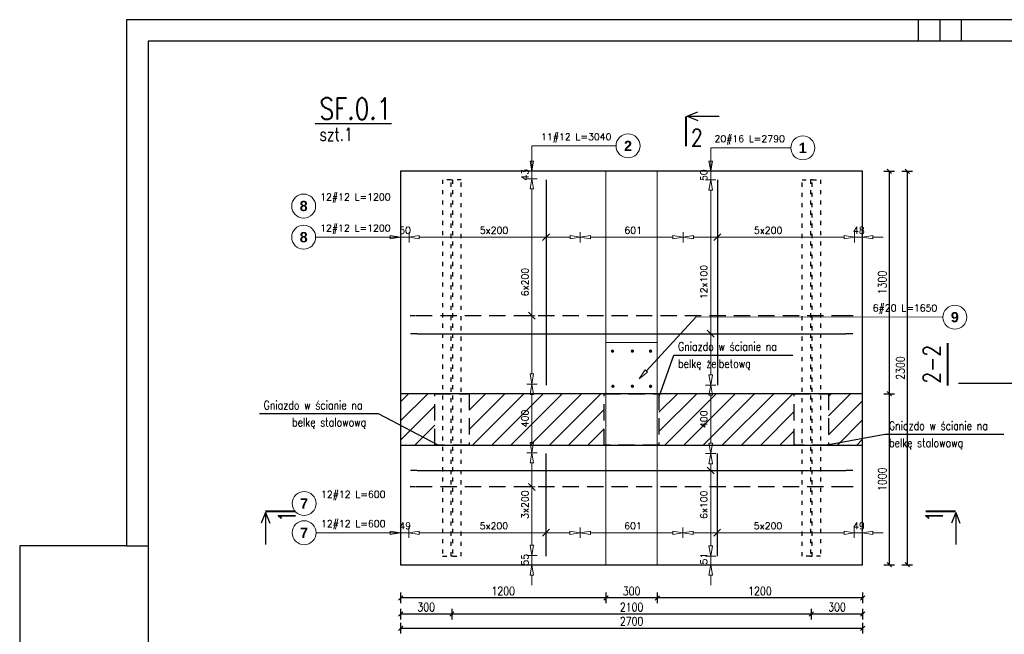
# Model space of a CAD drawing. Header units: millimetres. Extents: x -62590 to 46238, y 147773 to 522018.
# Tile 3 of 93: x 1238 to 6991, y 226550 to 230143. Entities that reach past the tile are written whole.
import ezdxf
from ezdxf.enums import TextEntityAlignment as Align

# ---------------------------------------------------------------- set-up
doc = ezdxf.new("R2010")
doc.units = ezdxf.units.MM
doc.linetypes.add('ACAD_ISO03W100', pattern=[30, 12, -18])
doc.linetypes.add('HIDDEN', pattern=[9.525, 6.35, -3.175])
for name, color, linetype in [('!PB_Ramka', 7, 'Continuous'), ('AutoCAD_Structural_Detailing_deskowanie', 2, 'Continuous'), ('AutoCAD_Structural_Detailing_kształt pręta', 7, 'Continuous'), ('AutoCAD_Structural_Detailing_opis rozkładu', 7, 'Continuous'), ('AutoCAD_Structural_Detailing_pręty punktowe', 7, 'Continuous'), ('AutoCAD_Structural_Detailing_rozkład pręta', 7, 'Continuous'), ('e-cad_cienkie', 1, 'Continuous'), ('e-cad_opisy', 7, 'Continuous'), ('e-cad_wymiary', 1, 'Continuous'), ('e-cad_wypelnienia', 254, 'Continuous')]:
    doc.layers.add(name, color=color, linetype=linetype)
doc.layers.add('KONSTRUKCJA', color=3, linetype='Continuous', lineweight=0)
doc.styles.add('e-cad_1', font='simplex.shx', dxfattribs={"width": 0.8})
doc.styles.add('style1', font='simplex.shx')
doc.styles.add('style3', font='arialbd.ttf')
doc.dimstyles.new('e-cad_1_25_[mm]', dxfattribs={"dimscale": 25, "dimtxt": 2, "dimasz": 1, "dimexe": 1.25, "dimexo": 0.625, "dimtad": 1, "dimdec": 0, "dimrnd": 1, "dimzin": 1, "dimtxsty": 'e-cad_1', "dimblk": 'OBLIQUE', "dimcen": 2.5, "dimclrd": 8, "dimclre": 8, "dimclrt": 1, "dimadec": 0, "dimazin": 0, "dimtfac": 1, "dimtix": 1, "dimtmove": 1, "dimatfit": 3, "dimfxl": 1.25, "dimfxlon": 1, "dimtfill": 1, "dimarcsym": 0})

# ---------------------------------------------------------------- blocks, each defined once
blk = doc.blocks.new('_Oblique')
at = {"color": 0, "linetype": 'ByBlock', "lineweight": -2}
blk.add_line((-0.5, -0.5), (0.5, 0.5), dxfattribs=at)
blk = doc.blocks.new('e-cad_ZelbetPozycja')
at = {"layer": 'e-cad_opisy', "ltscale": 0.04, "style": 'e-cad_1', "width": 0.8}
for tag, p, height in [('OPIS_1', (0, 1), 5), ('OPIS_2', (0, -4), 3), ('OPIS_4', (16, -4), 3), ('OPIS_3', (0, -6.5), 1.5)]:
    blk.add_attdef(tag, p, '', height=height, dxfattribs=at)
at = {"layer": 'e-cad_opisy', "ltscale": 0.04, "style": 'e-cad_1', "width": 0.8, "flags": 1}
for tag, p in [('POZYCJA', (0, -15)), ('ILOSC', (0, -20)), ('DODATEK', (0, -25))]:
    blk.add_attdef(tag, p, '', height=3, dxfattribs=at)
blk = doc.blocks.new('*D545')
at = {"layer": 'Defpoints', "color": 0, "ltscale": 40}
for p in [(6163.1, 229256.3), (6163.1, 226956.3), (6423.8, 226956.3)]:
    blk.add_point(p, dxfattribs=at)
at = {"layer": 'e-cad_wymiary', "color": 8, "linetype": 'ByBlock', "lineweight": -2, "ltscale": 10}
for p, q in [((6392.6, 229256.3), (6455.1, 229256.3)), ((6423.8, 229256.3), (6423.8, 226956.3)), ((6392.6, 226956.3), (6455.1, 226956.3))]:
    blk.add_line(p, q, dxfattribs=at)
at = {"layer": 'e-cad_wymiary', "color": 8, "lineweight": -2, "ltscale": 40, "xscale": 25, "yscale": 25, "zscale": 25}
for p, rotation in [((6423.8, 229256.3), 90), ((6423.8, 226956.3), 270)]:
    blk.add_blockref('_Oblique', p, dxfattribs=dict(at, rotation=rotation))
at = {"layer": 'e-cad_wymiary', "color": 1, "ltscale": 40, "insert": (6383.2, 228106.3), "char_height": 50, "attachment_point": 5, "rotation": 90, "style": 'e-cad_1', "bg_fill": 3, "box_fill_scale": 1.1, "bg_fill_color": 257, "bg_fill_transparency": 0}
blk.add_mtext('2300', dxfattribs=at)
blk = doc.blocks.new('*D546')
at = {"layer": 'Defpoints', "color": 0, "ltscale": 40}
for p in [(3463.1, 226956.3), (6163.1, 226956.3), (6163.1, 226585.2)]:
    blk.add_point(p, dxfattribs=at)
at = {"layer": 'e-cad_wymiary', "color": 8, "linetype": 'ByBlock', "lineweight": -2, "ltscale": 10}
for p, q in [((3463.1, 226616.5), (3463.1, 226554)), ((6163.1, 226616.5), (6163.1, 226554)), ((3463.1, 226585.2), (6163.1, 226585.2))]:
    blk.add_line(p, q, dxfattribs=at)
at = {"layer": 'e-cad_wymiary', "color": 8, "lineweight": -2, "ltscale": 40, "xscale": 25, "yscale": 25, "zscale": 25, "rotation": 180}
blk.add_blockref('_Oblique', (3463.1, 226585.2), dxfattribs=at)
at = {"layer": 'e-cad_wymiary', "color": 8, "lineweight": -2, "ltscale": 40, "xscale": 25, "yscale": 25, "zscale": 25}
blk.add_blockref('_Oblique', (6163.1, 226585.2), dxfattribs=at)
at = {"layer": 'e-cad_wymiary', "color": 1, "ltscale": 40, "insert": (4813.1, 226625.9), "char_height": 50, "attachment_point": 5, "style": 'e-cad_1', "bg_fill": 3, "box_fill_scale": 1.1, "bg_fill_color": 257, "bg_fill_transparency": 0}
blk.add_mtext('2700', dxfattribs=at)
blk = doc.blocks.new('*D547')
at = {"layer": 'Defpoints', "color": 0, "ltscale": 40}
for p in [(5863.2, 227006.3), (6163.1, 226956.3), (5863.2, 226668.5)]:
    blk.add_point(p, dxfattribs=at)
at = {"layer": 'e-cad_wymiary', "color": 8, "linetype": 'ByBlock', "lineweight": -2, "ltscale": 10}
for p, q in [((5863.2, 226699.7), (5863.2, 226637.2)), ((6163.1, 226668.5), (5863.2, 226668.5)), ((6163.1, 226699.7), (6163.1, 226637.2))]:
    blk.add_line(p, q, dxfattribs=at)
at = {"layer": 'e-cad_wymiary', "color": 8, "lineweight": -2, "ltscale": 40, "xscale": 25, "yscale": 25, "zscale": 25, "rotation": 180}
blk.add_blockref('_Oblique', (5863.2, 226668.5), dxfattribs=at)
at = {"layer": 'e-cad_wymiary', "color": 8, "lineweight": -2, "ltscale": 40, "xscale": 25, "yscale": 25, "zscale": 25}
blk.add_blockref('_Oblique', (6163.1, 226668.5), dxfattribs=at)
at = {"layer": 'e-cad_wymiary', "color": 1, "ltscale": 40, "insert": (6013.2, 226709.1), "char_height": 50, "attachment_point": 5, "style": 'e-cad_1', "bg_fill": 3, "box_fill_scale": 1.1, "bg_fill_color": 257, "bg_fill_transparency": 0}
blk.add_mtext('300', dxfattribs=at)
blk = doc.blocks.new('*D548')
at = {"layer": 'Defpoints', "color": 0, "ltscale": 40}
for p in [(3762.9, 227006.3), (5863.2, 227006.3), (3762.9, 226668.5)]:
    blk.add_point(p, dxfattribs=at)
at = {"layer": 'e-cad_wymiary', "color": 8, "linetype": 'ByBlock', "lineweight": -2, "ltscale": 10}
for p, q in [((3762.9, 226699.7), (3762.9, 226637.2)), ((5863.2, 226668.5), (3762.9, 226668.5)), ((5863.2, 226699.7), (5863.2, 226637.2))]:
    blk.add_line(p, q, dxfattribs=at)
at = {"layer": 'e-cad_wymiary', "color": 8, "lineweight": -2, "ltscale": 40, "xscale": 25, "yscale": 25, "zscale": 25, "rotation": 180}
blk.add_blockref('_Oblique', (3762.9, 226668.5), dxfattribs=at)
at = {"layer": 'e-cad_wymiary', "color": 8, "lineweight": -2, "ltscale": 40, "xscale": 25, "yscale": 25, "zscale": 25}
blk.add_blockref('_Oblique', (5863.2, 226668.5), dxfattribs=at)
at = {"layer": 'e-cad_wymiary', "color": 1, "ltscale": 40, "insert": (4813.1, 226709.1), "char_height": 50, "attachment_point": 5, "style": 'e-cad_1', "bg_fill": 3, "box_fill_scale": 1.1, "bg_fill_color": 257, "bg_fill_transparency": 0}
blk.add_mtext('2100', dxfattribs=at)
blk = doc.blocks.new('*D549')
at = {"layer": 'Defpoints', "color": 0, "ltscale": 40}
for p in [(3762.9, 227006.3), (3463.1, 226956.3), (3463.1, 226668.5)]:
    blk.add_point(p, dxfattribs=at)
at = {"layer": 'e-cad_wymiary', "color": 8, "linetype": 'ByBlock', "lineweight": -2, "ltscale": 10}
for p, q in [((3463.1, 226699.7), (3463.1, 226637.2)), ((3762.9, 226668.5), (3463.1, 226668.5)), ((3762.9, 226699.7), (3762.9, 226637.2))]:
    blk.add_line(p, q, dxfattribs=at)
at = {"layer": 'e-cad_wymiary', "color": 8, "lineweight": -2, "ltscale": 40, "xscale": 25, "yscale": 25, "zscale": 25, "rotation": 180}
blk.add_blockref('_Oblique', (3463.1, 226668.5), dxfattribs=at)
at = {"layer": 'e-cad_wymiary', "color": 8, "lineweight": -2, "ltscale": 40, "xscale": 25, "yscale": 25, "zscale": 25}
blk.add_blockref('_Oblique', (3762.9, 226668.5), dxfattribs=at)
at = {"layer": 'e-cad_wymiary', "color": 1, "ltscale": 40, "insert": (3613, 226709.1), "char_height": 50, "attachment_point": 5, "style": 'e-cad_1', "bg_fill": 3, "box_fill_scale": 1.1, "bg_fill_color": 257, "bg_fill_transparency": 0}
blk.add_mtext('300', dxfattribs=at)
blk = doc.blocks.new('*D550')
at = {"layer": 'Defpoints', "color": 0, "ltscale": 40}
for p in [(4963.1, 226956.3), (6163.1, 226956.3), (4963.1, 226762.2)]:
    blk.add_point(p, dxfattribs=at)
at = {"layer": 'e-cad_wymiary', "color": 8, "linetype": 'ByBlock', "lineweight": -2, "ltscale": 10}
for p, q in [((4963.1, 226793.5), (4963.1, 226731)), ((6163.1, 226793.5), (6163.1, 226731)), ((6163.1, 226762.2), (4963.1, 226762.2))]:
    blk.add_line(p, q, dxfattribs=at)
at = {"layer": 'e-cad_wymiary', "color": 8, "lineweight": -2, "ltscale": 40, "xscale": 25, "yscale": 25, "zscale": 25, "rotation": 180}
blk.add_blockref('_Oblique', (4963.1, 226762.2), dxfattribs=at)
at = {"layer": 'e-cad_wymiary', "color": 8, "lineweight": -2, "ltscale": 40, "xscale": 25, "yscale": 25, "zscale": 25}
blk.add_blockref('_Oblique', (6163.1, 226762.2), dxfattribs=at)
at = {"layer": 'e-cad_wymiary', "color": 1, "ltscale": 40, "insert": (5563.1, 226802.8), "char_height": 50, "attachment_point": 5, "style": 'e-cad_1', "bg_fill": 3, "box_fill_scale": 1.1, "bg_fill_color": 257, "bg_fill_transparency": 0}
blk.add_mtext('1200', dxfattribs=at)
blk = doc.blocks.new('*D551')
at = {"layer": 'Defpoints', "color": 0, "ltscale": 40}
for p in [(4663.1, 226956.3), (4963.1, 226956.3), (4663.1, 226762.2)]:
    blk.add_point(p, dxfattribs=at)
at = {"layer": 'e-cad_wymiary', "color": 8, "linetype": 'ByBlock', "lineweight": -2, "ltscale": 10}
for p, q in [((4663.1, 226793.5), (4663.1, 226731)), ((4963.1, 226793.5), (4963.1, 226731)), ((4963.1, 226762.2), (4663.1, 226762.2))]:
    blk.add_line(p, q, dxfattribs=at)
at = {"layer": 'e-cad_wymiary', "color": 8, "lineweight": -2, "ltscale": 40, "xscale": 25, "yscale": 25, "zscale": 25, "rotation": 180}
blk.add_blockref('_Oblique', (4663.1, 226762.2), dxfattribs=at)
at = {"layer": 'e-cad_wymiary', "color": 8, "lineweight": -2, "ltscale": 40, "xscale": 25, "yscale": 25, "zscale": 25}
blk.add_blockref('_Oblique', (4963.1, 226762.2), dxfattribs=at)
at = {"layer": 'e-cad_wymiary', "color": 1, "ltscale": 40, "insert": (4813.1, 226802.8), "char_height": 50, "attachment_point": 5, "style": 'e-cad_1', "bg_fill": 3, "box_fill_scale": 1.1, "bg_fill_color": 257, "bg_fill_transparency": 0}
blk.add_mtext('300', dxfattribs=at)
blk = doc.blocks.new('*D552')
at = {"layer": 'Defpoints', "color": 0, "ltscale": 40}
for p in [(3463.1, 226956.3), (4663.1, 226956.3), (3463.1, 226762.2)]:
    blk.add_point(p, dxfattribs=at)
at = {"layer": 'e-cad_wymiary', "color": 8, "linetype": 'ByBlock', "lineweight": -2, "ltscale": 10}
for p, q in [((3463.1, 226793.5), (3463.1, 226731)), ((4663.1, 226793.5), (4663.1, 226731)), ((4663.1, 226762.2), (3463.1, 226762.2))]:
    blk.add_line(p, q, dxfattribs=at)
at = {"layer": 'e-cad_wymiary', "color": 8, "lineweight": -2, "ltscale": 40, "xscale": 25, "yscale": 25, "zscale": 25, "rotation": 180}
blk.add_blockref('_Oblique', (3463.1, 226762.2), dxfattribs=at)
at = {"layer": 'e-cad_wymiary', "color": 8, "lineweight": -2, "ltscale": 40, "xscale": 25, "yscale": 25, "zscale": 25}
blk.add_blockref('_Oblique', (4663.1, 226762.2), dxfattribs=at)
at = {"layer": 'e-cad_wymiary', "color": 1, "ltscale": 40, "insert": (4063.1, 226802.8), "char_height": 50, "attachment_point": 5, "style": 'e-cad_1', "bg_fill": 3, "box_fill_scale": 1.1, "bg_fill_color": 257, "bg_fill_transparency": 0}
blk.add_mtext('1200', dxfattribs=at)
blk = doc.blocks.new('*D553')
at = {"layer": 'Defpoints', "color": 0, "ltscale": 40}
for p in [(6163.1, 229256.3), (6163.1, 227956.3), (6318.6, 227956.3)]:
    blk.add_point(p, dxfattribs=at)
at = {"layer": 'e-cad_wymiary', "color": 8, "linetype": 'ByBlock', "lineweight": -2, "ltscale": 10}
for p, q in [((6287.3, 229256.3), (6349.8, 229256.3)), ((6318.6, 229256.3), (6318.6, 227956.3)), ((6287.3, 227956.3), (6349.8, 227956.3))]:
    blk.add_line(p, q, dxfattribs=at)
at = {"layer": 'e-cad_wymiary', "color": 8, "lineweight": -2, "ltscale": 40, "xscale": 25, "yscale": 25, "zscale": 25}
for p, rotation in [((6318.6, 229256.3), 90), ((6318.6, 227956.3), 270)]:
    blk.add_blockref('_Oblique', p, dxfattribs=dict(at, rotation=rotation))
at = {"layer": 'e-cad_wymiary', "color": 1, "ltscale": 40, "insert": (6277.9, 228606.3), "char_height": 50, "attachment_point": 5, "rotation": 90, "style": 'e-cad_1', "bg_fill": 3, "box_fill_scale": 1.1, "bg_fill_color": 257, "bg_fill_transparency": 0}
blk.add_mtext('1300', dxfattribs=at)
blk = doc.blocks.new('*D554')
at = {"layer": 'Defpoints', "color": 0, "ltscale": 40}
for p in [(6163.1, 227956.3), (6163.1, 226956.3), (6318.6, 226956.3)]:
    blk.add_point(p, dxfattribs=at)
at = {"layer": 'e-cad_wymiary', "color": 8, "linetype": 'ByBlock', "lineweight": -2, "ltscale": 10}
for p, q in [((6287.3, 227956.3), (6349.8, 227956.3)), ((6318.6, 227956.3), (6318.6, 226956.3)), ((6287.3, 226956.3), (6349.8, 226956.3))]:
    blk.add_line(p, q, dxfattribs=at)
at = {"layer": 'e-cad_wymiary', "color": 8, "lineweight": -2, "ltscale": 40, "xscale": 25, "yscale": 25, "zscale": 25}
for p, rotation in [((6318.6, 227956.3), 90), ((6318.6, 226956.3), 270)]:
    blk.add_blockref('_Oblique', p, dxfattribs=dict(at, rotation=rotation))
at = {"layer": 'e-cad_wymiary', "color": 1, "ltscale": 40, "insert": (6277.9, 227456.3), "char_height": 50, "attachment_point": 5, "rotation": 90, "style": 'e-cad_1', "bg_fill": 3, "box_fill_scale": 1.1, "bg_fill_color": 257, "bg_fill_transparency": 0}
blk.add_mtext('1000', dxfattribs=at)
blk = doc.blocks.new('e-cad_przekroj_1_1_P')
at = {"const_width": 0.5}
blk.add_lwpolyline([(0, 0), (0, 7)], dxfattribs=at)
for points in [[(0.25, 7), (2.75, 8)], [(0.25, 7), (7.75, 7)], [(0.25, 7), (2.75, 6)]]:
    blk.add_lwpolyline(points)
at = {"style": 'e-cad_1', "width": 0.8}
blk.add_attdef('SYMBOL', (1.75, 0), '', height=4, dxfattribs=at)
blk = doc.blocks.new('e-cad_przekroj_1_2_P')
at = {"const_width": 0.5}
blk.add_lwpolyline([(0, 0), (0, -7)], dxfattribs=at)
for points in [[(0.25, -7), (2.75, -6)], [(0.25, -7), (7.75, -7)], [(0.25, -7), (2.75, -8)]]:
    blk.add_lwpolyline(points)
at = {"style": 'e-cad_1', "width": 0.8}
blk.add_attdef('SYMBOL', (1.75, -4), '', height=4, dxfattribs=at)
blk = doc.blocks.new('e-cad_przekroj_1_1_L')
for points in [[(-0.25, 7), (-7.75, 7)], [(-0.25, 7), (-2.75, 8)], [(-0.25, 7), (-2.75, 6)]]:
    blk.add_lwpolyline(points)
at = {"const_width": 0.5}
blk.add_lwpolyline([(0, 0), (0, 7)], dxfattribs=at)
at = {"style": 'e-cad_1', "width": 0.8}
blk.add_attdef('SYMBOL', text='', height=4, dxfattribs=at).set_placement((-1.75, 0), align=Align.RIGHT)
blk = doc.blocks.new('e-cad_przekroj_nazwa_1')
at = {"const_width": 0.5}
blk.add_lwpolyline([(5, 0), (-5, 0)], dxfattribs=at)
at = {"style": 'e-cad_1', "width": 0.8}
blk.add_attdef('SYMBOL', text='', height=4, dxfattribs=at).set_placement((0, 1.75), align=Align.CENTER)
blk = doc.blocks.new('*U590')
at = {"layer": 'e-cad_opisy', "color": 8, "ltscale": 0.4}
for points in [[(0, 0), (1300, 0), (1300, 420), (25, 420), (25, 297), (0, 297), (0, 0)], [(210, 420), (210, 415)], [(215, 420), (215, 415)], [(220, 420), (220, 415)], [(25, 297), (30, 297)]]:
    blk.add_lwpolyline(points, dxfattribs=at)
at = {"layer": 'e-cad_opisy', "color": 3, "ltscale": 0.4}
blk.add_lwpolyline([(30, 5), (1295, 5), (1295, 415), (30, 415), (30, 5)], dxfattribs=at)

msp = doc.modelspace()

# ---------------------------------------------------------------- hatches: boundary and pattern name
at = {"layer": 'AutoCAD_Structural_Detailing_pręty punktowe'}
h = msp.add_hatch(color=1, dxfattribs=at)
edge = h.paths.add_edge_path(flags=0)
edge.add_arc((4701.5, 228205.1), 10, 0, 360, ccw=False)
h = msp.add_hatch(color=1, dxfattribs=at)
edge = h.paths.add_edge_path(flags=0)
edge.add_arc((4817.8, 228205.1), 10, 0, 360, ccw=False)
h = msp.add_hatch(color=1, dxfattribs=at)
edge = h.paths.add_edge_path(flags=0)
edge.add_arc((4923.8, 228205.1), 10, 0, 360, ccw=False)
h = msp.add_hatch(color=1, dxfattribs=at)
edge = h.paths.add_edge_path(flags=0)
edge.add_arc((4703.8, 227999.7), 10, 0, 360, ccw=False)
h = msp.add_hatch(color=1, dxfattribs=at)
edge = h.paths.add_edge_path(flags=0)
edge.add_arc((4817.5, 227999.7), 10, 0, 360, ccw=False)
h = msp.add_hatch(color=1, dxfattribs=at)
edge = h.paths.add_edge_path(flags=0)
edge.add_arc((4923.8, 227999.7), 10, 0, 360, ccw=False)
at = {"layer": 'e-cad_wypelnienia', "linetype": 'ByBlock', "ltscale": 40}
h = msp.add_hatch(dxfattribs=at)
h.set_pattern_fill('ANSI31', color=256, scale=25, style=0)
h.set_pattern_definition([(45, (40117.19, -251352.58), (-56.126601, 56.126601), [])])
h.paths.add_polyline_path([(5963.5, 227656.3), (6163.1, 227656.3), (6163.1, 227956.3), (5963.5, 227956.3)])
h.paths.add_polyline_path([(3663.2, 227956.3), (3463.1, 227956.3), (3463.1, 227656.3), (3663.2, 227656.3)])
h.paths.add_polyline_path([(4973.1, 227656.3), (5763.5, 227656.3), (5763.5, 227956.3), (4973.1, 227956.3)])
h.paths.add_polyline_path([(4653, 227956.3), (3863.2, 227956.3), (3863.2, 227656.3), (4653, 227656.3)])

# ---------------------------------------------------------------- linework, layer by layer
at = {"layer": 'AutoCAD_Structural_Detailing_deskowanie'}
for p, q in [((6163.1, 229256.3), (3463.1, 229256.3)), ((3463.1, 229256.3), (3463.1, 226956.3)), ((6163.1, 226956.3), (6163.1, 229256.3)), ((3463.1, 226956.3), (6163.1, 226956.3))]:
    msp.add_line(p, q, dxfattribs=at)
for points in [[(3463.1, 226956.3), (6163.1, 226956.3), (6163.1, 229256.3), (3463.1, 229256.3)], [(3463.1, 227656.3), (6163.1, 227656.3), (6163.1, 227956.3), (3463.1, 227956.3)]]:
    msp.add_lwpolyline(points, close=True, dxfattribs=at)
at = {"layer": 'AutoCAD_Structural_Detailing_deskowanie', "color": 1, "linetype": 'ACAD_ISO03W100', "ltscale": 2}
for points in [[(3708.7, 227006.3), (3817.1, 227006.3), (3817.1, 229206.3), (3708.7, 229206.3)], [(3767.6, 227006.3), (3758.2, 227006.3), (3758.2, 229206.3), (3767.6, 229206.3)], [(5917.4, 227006.3), (5809.1, 227006.3), (5809.1, 229206.3), (5917.4, 229206.3)], [(5858.6, 227006.3), (5867.9, 227006.3), (5867.9, 229206.3), (5858.6, 229206.3)]]:
    msp.add_lwpolyline(points, close=True, dxfattribs=at)
at = {"layer": 'AutoCAD_Structural_Detailing_kształt pręta', "color": 3}
msp.add_line((8373.2, 228016.3), (6723.2, 228016.2), dxfattribs=at)
at = {"layer": 'AutoCAD_Structural_Detailing_opis rozkładu', "color": 8, "lineweight": 0}
for p, q in [((4230.5, 229404.7), (4230.5, 229256.3)), ((4230.5, 229404.7), (4722.3, 229404.7)), ((4230.5, 229376.3), (4230.5, 229316.3)), ((5275.1, 229393.1), (5275.1, 229256.3)), ((5275.1, 229393.1), (5743.2, 229393.1)), ((5275.1, 229376.3), (5275.1, 229316.3)), ((4230.5, 229256.3), (4220.5, 229316.3)), ((4240.5, 229316.3), (4220.5, 229316.3)), ((4240.5, 229316.3), (4230.5, 229256.3)), ((5275.1, 229256.3), (5265.1, 229316.3)), ((5285.1, 229316.3), (5265.1, 229316.3)), ((5285.1, 229316.3), (5275.1, 229256.3)), ((4200.5, 229256.3), (4260.5, 229256.3)), ((4230.5, 229212.9), (4230.5, 229256.3)), ((5245.1, 229256.3), (5305.1, 229256.3)), ((5275.1, 229206.7), (5275.1, 229256.3)), ((4260.5, 229212.9), (4200.5, 229212.9)), ((4220.5, 229152.9), (4230.5, 229212.9)), ((4230.5, 229212.9), (4240.5, 229152.9)), ((5245.1, 229206.7), (5305.1, 229206.7)), ((5265.1, 229146.7), (5275.1, 229206.7)), ((5275.1, 229206.7), (5285.1, 229146.7)), ((4220.5, 229152.9), (4240.5, 229152.9)), ((4230.5, 229012.7), (4230.5, 229152.9)), ((5265.1, 229146.7), (5285.1, 229146.7)), ((5275.1, 229106.7), (5275.1, 229146.7)), ((5275.1, 229006.7), (5275.1, 229106.7)), ((4230.5, 228812.5), (4230.5, 229012.7)), ((5275.1, 228906.8), (5275.1, 229006.7)), ((3463.1, 228900.9), (3463.1, 228840.9)), ((3512.6, 228840.9), (3512.6, 228900.9)), ((4513.5, 228840.9), (4513.5, 228900.9)), ((4513.5, 228840.9), (4513.5, 228900.9)), ((5114, 228840.9), (5114, 228900.9)), ((5114, 228840.9), (5114, 228900.9)), ((5275.1, 228806.8), (5275.1, 228906.8)), ((6114.9, 228840.9), (6114.9, 228900.9)), ((6163.1, 228900.9), (6163.1, 228840.9)), ((2967.1, 228870.9), (3463.1, 228870.9)), ((3343.1, 228870.9), (3403.1, 228870.9)), ((3403.1, 228880.9), (3463.1, 228870.9)), ((3403.1, 228880.9), (3403.1, 228860.9)), ((3463.1, 228870.9), (3403.1, 228860.9)), ((3512.6, 228870.9), (3463.1, 228870.9)), ((3512.6, 228870.9), (3572.6, 228880.9)), ((3572.6, 228860.9), (3512.6, 228870.9)), ((3572.6, 228860.9), (3572.6, 228880.9)), ((3712.8, 228870.9), (3572.6, 228870.9)), ((3913, 228870.9), (3712.8, 228870.9)), ((4013, 228870.9), (3913, 228870.9)), ((4013, 228870.9), (4113.1, 228870.9)), ((4113.1, 228870.9), (4313.3, 228870.9)), ((4293.3, 228850.9), (4333.3, 228890.9)), ((4313.3, 228850.9), (4313.3, 228890.9)), ((4313.3, 228870.9), (4453.5, 228870.9)), ((4453.5, 228880.9), (4513.5, 228870.9)), ((4453.5, 228880.9), (4453.5, 228860.9)), ((4513.5, 228870.9), (4453.5, 228860.9)), ((4513.5, 228870.9), (4573.5, 228880.9)), ((4573.5, 228860.9), (4513.5, 228870.9)), ((4573.5, 228860.9), (4573.5, 228880.9)), ((4813.7, 228870.9), (4573.5, 228870.9)), ((4813.7, 228870.9), (5054, 228870.9)), ((5054, 228880.9), (5114, 228870.9)), ((5054, 228880.9), (5054, 228860.9)), ((5114, 228870.9), (5054, 228860.9)), ((5114, 228870.9), (5174, 228880.9)), ((5174, 228860.9), (5114, 228870.9)), ((5174, 228860.9), (5174, 228880.9)), ((5314.2, 228870.9), (5174, 228870.9)), ((5334.2, 228890.9), (5294.2, 228850.9)), ((5314.2, 228850.9), (5314.2, 228890.9)), ((5514.3, 228870.9), (5314.2, 228870.9)), ((5614.4, 228870.9), (5514.3, 228870.9)), ((5614.4, 228870.9), (5714.5, 228870.9)), ((5714.5, 228870.9), (5914.7, 228870.9)), ((5914.7, 228870.9), (6054.9, 228870.9)), ((6054.9, 228880.9), (6114.9, 228870.9)), ((6054.9, 228880.9), (6054.9, 228860.9)), ((6114.9, 228870.9), (6054.9, 228860.9)), ((6114.9, 228870.9), (6163.1, 228870.9)), ((6163.1, 228870.9), (6223.1, 228880.9)), ((6223.1, 228860.9), (6163.1, 228870.9)), ((6223.1, 228860.9), (6223.1, 228880.9)), ((6283.1, 228870.9), (6223.1, 228870.9)), ((4230.5, 228612.3), (4230.5, 228812.5)), ((5275.1, 228706.8), (5275.1, 228806.8)), ((5275.1, 228606.8), (5275.1, 228706.8)), ((4230.5, 228512.3), (4230.5, 228612.3)), ((5275.1, 228556.8), (5275.1, 228606.8)), ((5275.1, 228556.8), (5275.1, 228506.8)), ((4230.5, 228512.3), (4230.5, 228412.2)), ((5275.1, 228506.8), (5275.1, 228406.9)), ((4210.5, 228432.2), (4250.5, 228392.2)), ((4250.5, 228412.2), (4210.5, 228412.2)), ((4230.5, 228412.2), (4230.5, 228212)), ((5190.3, 228405.6), (4898.7, 228088.1)), ((5190.3, 228405.6), (5190.3, 228405.6)), ((5190.3, 228405.6), (6631.6, 228403.3)), ((5275.1, 228406.9), (5275.1, 228306.9)), ((5255.1, 228326.9), (5295.1, 228286.9)), ((5255.1, 228306.9), (5295.1, 228306.9)), ((5275.1, 228306.9), (5275.1, 228206.9)), ((4230.5, 228212), (4230.5, 228071.8)), ((5275.1, 228206.9), (5275.1, 228106.9)), ((4858.1, 228043.9), (4891.4, 228094.9)), ((4906.1, 228081.3), (4891.4, 228094.9)), ((5275.1, 228106.9), (5275.1, 228066.9)), ((4230.5, 228011.8), (4220.5, 228071.8)), ((4240.5, 228071.8), (4220.5, 228071.8)), ((4240.5, 228071.8), (4230.5, 228011.8)), ((4906.1, 228081.3), (4858.1, 228043.9)), ((5275.1, 228006.9), (5265.1, 228066.9)), ((5285.1, 228066.9), (5265.1, 228066.9)), ((5285.1, 228066.9), (5275.1, 228006.9)), ((4260.5, 228011.8), (4200.5, 228011.8)), ((4260.5, 228011.8), (4200.5, 228011.8)), ((4220.5, 227951.8), (4230.5, 228011.8)), ((4230.5, 228011.8), (4240.5, 227951.8)), ((5245.1, 228006.9), (5305.1, 228006.9)), ((5245.1, 228006.9), (5305.1, 228006.9)), ((5265.1, 227946.9), (5275.1, 228006.9)), ((5275.1, 228006.9), (5285.1, 227946.9)), ((4220.5, 227951.8), (4240.5, 227951.8)), ((4230.5, 227811.7), (4230.5, 227951.8)), ((5265.1, 227946.9), (5285.1, 227946.9)), ((5275.1, 227807), (5275.1, 227946.9)), ((4230.5, 227811.7), (4230.5, 227671.5)), ((5275.1, 227807), (5275.1, 227667)), ((4230.5, 227611.5), (4220.5, 227671.5)), ((4240.5, 227671.5), (4220.5, 227671.5)), ((4240.5, 227671.5), (4230.5, 227611.5)), ((5275.1, 227607), (5265.1, 227667)), ((5285.1, 227667), (5265.1, 227667)), ((5285.1, 227667), (5275.1, 227607)), ((4260.5, 227611.5), (4200.5, 227611.5)), ((4260.5, 227611.5), (4200.5, 227611.5)), ((4220.5, 227551.5), (4230.5, 227611.5)), ((4230.5, 227611.5), (4240.5, 227551.5)), ((5245.1, 227607), (5305.1, 227607)), ((5245.1, 227607), (5305.1, 227607)), ((5265.1, 227547), (5275.1, 227607)), ((5275.1, 227607), (5285.1, 227547)), ((4220.5, 227551.5), (4240.5, 227551.5)), ((4230.5, 227411.3), (4230.5, 227551.5)), ((5295.1, 227487), (5255.1, 227527)), ((5265.1, 227547), (5285.1, 227547)), ((5275.1, 227507), (5275.1, 227547)), ((5255.1, 227507), (5295.1, 227507)), ((5275.1, 227407), (5275.1, 227507)), ((4250.5, 227391.3), (4210.5, 227431.3)), ((4250.5, 227411.3), (4210.5, 227411.3)), ((4230.5, 227211.1), (4230.5, 227411.3)), ((4230.5, 227411.3), (4230.5, 227211.1)), ((5275.1, 227307.1), (5275.1, 227407)), ((5275.1, 227257.1), (5275.1, 227307.1)), ((5275.1, 227257.1), (5275.1, 227207.1)), ((3463.1, 227173.8), (3463.1, 227113.8)), ((3511.8, 227173.8), (3511.8, 227113.8)), ((4230.5, 227211.1), (4230.5, 227071)), ((4512.7, 227173.8), (4512.7, 227113.8)), ((4512.7, 227173.8), (4512.7, 227113.8)), ((5113.2, 227173.8), (5113.2, 227113.8)), ((5113.2, 227173.8), (5113.2, 227113.8)), ((5275.1, 227207.1), (5275.1, 227107.1)), ((6114.1, 227173.8), (6114.1, 227113.8)), ((6163.1, 227173.8), (6163.1, 227113.8)), ((2969.7, 227143.8), (3463.1, 227143.8)), ((3343.1, 227143.8), (3403.1, 227143.8)), ((3403.1, 227153.8), (3463.1, 227143.8)), ((3403.1, 227153.8), (3403.1, 227133.8)), ((3463.1, 227143.8), (3403.1, 227133.8)), ((3511.8, 227143.8), (3463.1, 227143.8)), ((3511.8, 227143.8), (3571.8, 227153.8)), ((3571.8, 227133.8), (3511.8, 227143.8)), ((3571.8, 227133.8), (3571.8, 227153.8)), ((3712, 227143.8), (3571.8, 227143.8)), ((3912.2, 227143.8), (3712, 227143.8)), ((4012.3, 227143.8), (3912.2, 227143.8)), ((4012.3, 227143.8), (4112.4, 227143.8)), ((4112.4, 227143.8), (4312.5, 227143.8)), ((4292.5, 227123.8), (4332.5, 227163.8)), ((4312.5, 227163.8), (4312.5, 227123.8)), ((4312.5, 227143.8), (4452.7, 227143.8)), ((4452.7, 227153.8), (4512.7, 227143.8)), ((4452.7, 227153.8), (4452.7, 227133.8)), ((4512.7, 227143.8), (4452.7, 227133.8)), ((4512.7, 227143.8), (4572.7, 227153.8)), ((4572.7, 227133.8), (4512.7, 227143.8)), ((4572.7, 227133.8), (4572.7, 227153.8)), ((4813, 227143.8), (4572.7, 227143.8)), ((4813, 227143.8), (5053.2, 227143.8)), ((5053.2, 227153.8), (5113.2, 227143.8)), ((5053.2, 227153.8), (5053.2, 227133.8)), ((5113.2, 227143.8), (5053.2, 227133.8)), ((5113.2, 227143.8), (5173.2, 227153.8)), ((5173.2, 227133.8), (5113.2, 227143.8)), ((5173.2, 227133.8), (5173.2, 227153.8)), ((5313.4, 227143.8), (5173.2, 227143.8)), ((5333.4, 227163.8), (5293.4, 227123.8)), ((5313.4, 227163.8), (5313.4, 227123.8)), ((5513.6, 227143.8), (5313.4, 227143.8)), ((5613.6, 227143.8), (5513.6, 227143.8)), ((5613.6, 227143.8), (5713.7, 227143.8)), ((5713.7, 227143.8), (5913.9, 227143.8)), ((5913.9, 227143.8), (6054.1, 227143.8)), ((6054.1, 227153.8), (6114.1, 227143.8)), ((6054.1, 227153.8), (6054.1, 227133.8)), ((6114.1, 227143.8), (6054.1, 227133.8)), ((6114.1, 227143.8), (6163.1, 227143.8)), ((6163.1, 227143.8), (6223.1, 227153.8)), ((6223.1, 227133.8), (6163.1, 227143.8)), ((6223.1, 227133.8), (6223.1, 227153.8)), ((6283.1, 227143.8), (6223.1, 227143.8)), ((4230.5, 227011), (4220.5, 227071)), ((4240.5, 227071), (4220.5, 227071)), ((4240.5, 227071), (4230.5, 227011)), ((5275.1, 227007.1), (5265.1, 227067.1)), ((5285.1, 227067.1), (5265.1, 227067.1)), ((5275.1, 227107.1), (5275.1, 227067.1)), ((5285.1, 227067.1), (5275.1, 227007.1)), ((4260.5, 227011), (4200.5, 227011)), ((4230.5, 227011), (4230.5, 226956.3)), ((5245.1, 227007.1), (5305.1, 227007.1)), ((5275.1, 227007.1), (5275.1, 226956.3)), ((4200.5, 226956.3), (4260.5, 226956.3)), ((4220.5, 226896.3), (4230.5, 226956.3)), ((4230.5, 226956.3), (4240.5, 226896.3)), ((5245.1, 226956.3), (5305.1, 226956.3)), ((5265.1, 226896.3), (5275.1, 226956.3)), ((5275.1, 226956.3), (5285.1, 226896.3)), ((4220.5, 226896.3), (4240.5, 226896.3)), ((4230.5, 226836.3), (4230.5, 226896.3)), ((5265.1, 226896.3), (5285.1, 226896.3)), ((5275.1, 226836.3), (5275.1, 226896.3))]:
    msp.add_line(p, q, dxfattribs=at)
for centre in [(4792.3, 229404.7), (5813.2, 229393.1), (2897.1, 229053.2), (2897.1, 228870.9), (6701.6, 228403.2), (2899.7, 227314.4), (2899.7, 227143.8)]:
    msp.add_circle(centre, 70, dxfattribs=at)
at = {"layer": 'AutoCAD_Structural_Detailing_rozkład pręta', "color": 3, "linetype": 'HIDDEN', "lineweight": 25, "ltscale": 15}
for p, q in [((4313.3, 229206.3), (4313.3, 228006.3)), ((6077.1, 228412.2), (3549.1, 228412.2)), ((4312.5, 227606.3), (4312.5, 227006.3)), ((6077.1, 227411.3), (3549.1, 227411.3))]:
    msp.add_line(p, q, dxfattribs=at)
at = {"layer": 'AutoCAD_Structural_Detailing_rozkład pręta', "color": 3, "linetype": 'ByBlock', "lineweight": 25}
for p, q in [((4313.3, 229206.3), (4313.3, 228006.3)), ((5314.2, 229206.3), (5314.2, 228006.3)), ((5314.2, 229206.3), (5314.2, 228006.3)), ((3549.1, 228412.2), (3519.1, 228412.2)), ((6107.1, 228412.2), (6077.1, 228412.2)), ((3561.1, 228306.9), (3521.1, 228306.9)), ((3561.1, 228306.9), (6065.1, 228306.9)), ((6105.1, 228306.9), (6065.1, 228306.9)), ((4312.5, 227606.3), (4312.5, 227006.3)), ((5313.4, 227606.3), (5313.4, 227006.3)), ((5313.4, 227606.3), (5313.4, 227006.3)), ((3561.1, 227507), (3521.1, 227507)), ((3561.1, 227507), (6065.1, 227507)), ((6105.1, 227507), (6065.1, 227507)), ((3549.1, 227411.3), (3519.1, 227411.3)), ((6107.1, 227411.3), (6077.1, 227411.3))]:
    msp.add_line(p, q, dxfattribs=at)
at = {"layer": 'e-cad_cienkie', "color": 9, "linetype": 'HIDDEN', "ltscale": 15}
for points in [[(3663.2, 227956.3), (3863.2, 227956.3), (3863.2, 227656.3), (3663.2, 227656.3)], [(4653, 227956.3), (4973.1, 227956.3), (4973.1, 227656.3), (4653, 227656.3)], [(5763.5, 227956.3), (5963.5, 227956.3), (5963.5, 227656.3), (5763.5, 227656.3)]]:
    msp.add_lwpolyline(points, close=True, dxfattribs=at)
at = {"layer": 'KONSTRUKCJA', "color": 2, "linetype": 'Continuous', "lineweight": 0}
for points in [[(4663.1, 229256.3), (4963.1, 229256.3), (4963.1, 226956.3), (4663.1, 226956.3)], [(4663, 227956.3), (4963, 227956.3), (4963, 228256.3), (4663, 228256.3)], [(4663, 227956.3), (4963, 227956.3), (4963.1, 228256.3), (4663.1, 228256.3)]]:
    msp.add_lwpolyline(points, close=True, dxfattribs=at)

# ---------------------------------------------------------------- block references
at = {"layer": 'e-cad_opisy', "linetype": 'ByBlock', "ltscale": 10, "xscale": 25, "yscale": 25, "zscale": 25}
msp.add_blockref('e-cad_ZelbetPozycja', (2989.3, 229534.9), dxfattribs=at).add_auto_attribs({'OPIS_1': 'SF.0.1', 'OPIS_2': 'szt.1'})
at = {"layer": 'e-cad_opisy', "linetype": 'ByBlock', "ltscale": 10}
ref = msp.add_blockref('e-cad_przekroj_1_1_L', (5131.3, 229403), dxfattribs=dict(at, xscale=-25, yscale=25, zscale=25))
ref.add_attrib('SYMBOL', '2', dxfattribs={"layer": '0', "ltscale": 10, "height": 100, "style": 'e-cad_1', "width": 0.8}).set_placement((5228.4, 229403), align=Align.RIGHT)
at = {"layer": 'e-cad_opisy', "linetype": 'ByBlock', "ltscale": 10, "xscale": 25, "yscale": 25, "zscale": 25, "rotation": 90}
msp.add_blockref('e-cad_przekroj_nazwa_1', (6660, 228128.2), dxfattribs=at).add_auto_attribs({'SYMBOL': '2-2'})
at = {"layer": 'e-cad_opisy', "linetype": 'ByBlock', "ltscale": 10}
ref = msp.add_blockref('e-cad_przekroj_1_1_P', (2848.7, 227268.5), dxfattribs=dict(at, xscale=-25, yscale=25, zscale=25, rotation=89.99999999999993))
ref.add_attrib('SYMBOL', '1', (2848.7, 227205.7), dxfattribs={"layer": '0', "ltscale": 10, "height": 100, "rotation": 90, "style": 'e-cad_1', "width": 0.8})
ref = msp.add_blockref('e-cad_przekroj_1_2_P', (6531.6, 227268.5), dxfattribs=dict(at, xscale=-25, yscale=25, zscale=25, rotation=89.99999999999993))
ref.add_attrib('SYMBOL', '1', (6631.6, 227205.7), dxfattribs={"layer": '0', "ltscale": 10, "height": 100, "rotation": 90, "style": 'e-cad_1', "width": 0.8})

# ---------------------------------------------------------------- texts
at = {"layer": 'AutoCAD_Structural_Detailing_opis rozkładu', "color": 2, "char_height": 40, "style": 'style1'}
for s, insert, attachment_point in [('11#12 L=3040', (4489.9, 229451.4), 5), ('20#16 L=2790', (5503.2, 229439.8), 5), ('12#12 L=1200', (3199.5, 229099.9), 5), ('12#12 L=1200', (3199.5, 228917.6), 5), ('50', (3455.5, 228890.9), 7), ('5x200', (3926.4, 228890.9), 7), ('601', (4770.9, 228890.9), 7), ('5x200', (5527.8, 228890.9), 7), ('48', (6106.6, 228890.9), 7), ('12#12 L=600', (3186.9, 227361.1), 5), ('12#12 L=600', (3186.9, 227190.4), 5), ('49', (3456, 227163.8), 7), ('5x200', (3925.6, 227163.8), 7), ('601', (4770.1, 227163.8), 7), ('5x200', (5527, 227163.8), 7), ('49', (6107.1, 227163.8), 7)]:
    msp.add_mtext(s, dxfattribs=dict(at, insert=insert, attachment_point=attachment_point))
at = {"layer": 'AutoCAD_Structural_Detailing_opis rozkładu', "color": 1, "char_height": 60, "attachment_point": 5, "style": 'style3'}
for s, insert in [('2', (4792.3, 229404.7)), ('1', (5813.2, 229393.1)), ('8', (2897.1, 229053.2)), ('8', (2897.1, 228870.9)), ('7', (2899.7, 227314.4)), ('7', (2899.7, 227143.8))]:
    msp.add_mtext(s, dxfattribs=dict(at, insert=insert))
at = {"layer": 'AutoCAD_Structural_Detailing_opis rozkładu', "color": 2, "char_height": 40, "style": 'style1'}
for s, insert, attachment_point, rotation in [('43', (4210.5, 229202.2), 7, 90), ('50', (5255.1, 229199.1), 7, 90), ('6x200', (4210.5, 228525.7), 7, 90), ('12x100', (5255.1, 228508.7), 7, 90), ('6#20 L=1650', (6410.7, 228450.3), 5, 359.91002), ('400', (4210.5, 227760.2), 7, 90), ('400', (5255.1, 227755.5), 7, 90), ('3x200', (4210.5, 227224.6), 7, 90), ('6x100', (5255.1, 227224.2), 7, 90), ('55', (4210.5, 226951.2), 7, 90), ('51', (5255.1, 226957.9), 7, 90)]:
    msp.add_mtext(s, dxfattribs=dict(at, insert=insert, attachment_point=attachment_point, rotation=rotation))
at = {"layer": 'AutoCAD_Structural_Detailing_opis rozkładu', "color": 1, "insert": (6701.6, 228403.2), "char_height": 60, "attachment_point": 5, "rotation": 359.91002, "style": 'style3'}
msp.add_mtext('9', dxfattribs=at)
at = {"layer": 'e-cad_opisy', "linetype": 'ByBlock', "ltscale": 10, "style": 'e-cad_1', "width": 0.8}
for s, p in [('Gniazdo w ścianie na', (5084.4, 228207.1)), ('belkę żelbetową', (5084.4, 228107.1)), ('Gniazdo w ścianie na', (2663.5, 227864.4)), ('belkę stalowową', (2829.2, 227764.4)), ('Gniazdo w ścianie na', (6316.9, 227744.1)), ('belkę stalowową', (6316.9, 227644.1))]:
    msp.add_text(s, height=50, dxfattribs=at).set_placement(p)

# ---------------------------------------------------------------- leaders
at = {"layer": 'e-cad_cienkie', "linetype": 'ByBlock', "ltscale": 10, "has_arrowhead": 0}
msp.add_leader([(2964.3, 229534.9), (3409.6, 229534.9)], dimstyle='e-cad_1_25_[mm]', dxfattribs=at)
at = {"layer": 'e-cad_cienkie', "linetype": 'ByBlock', "ltscale": 10}
for points in [[(4973.1, 227934.3), (5059.4, 228182.1), (5755.1, 228182.1)], [(3682.9, 227656.3), (3334.2, 227839.4), (2638.5, 227839.4)], [(5943.3, 227656.3), (6291.9, 227719.1), (6987.6, 227719.1)]]:
    msp.add_leader(points, dimstyle='e-cad_1_25_[mm]', dxfattribs=at)

# ---------------------------------------------------------------- next in the draw order: dimensions: what is measured, and where the dimension line sits
at = {"layer": 'e-cad_wymiary', "linetype": 'ByBlock', "ltscale": 10}
dim = msp.add_linear_dim(base=(6423.8, 226956.3), p1=(6163.1, 229256.3), p2=(6163.1, 226956.3), angle=90, dimstyle='e-cad_1_25_[mm]', dxfattribs=at)
dim.commit()
dim.dimension.update_dxf_attribs({"geometry": '*D545', "text_midpoint": (6383.2, 228106.3)})

# ---------------------------------------------------------------- next in the draw order: dimensions: what is measured, and where the dimension line sits
dim = msp.add_linear_dim(base=(6318.6, 227956.3), p1=(6163.1, 229256.3), p2=(6163.1, 227956.3), angle=90, dimstyle='e-cad_1_25_[mm]', dxfattribs=at)
dim.commit()
dim.dimension.update_dxf_attribs({"geometry": '*D553', "text_midpoint": (6277.9, 228606.3)})
dim = msp.add_linear_dim(base=(6163.1, 226585.2), p1=(3463.1, 226956.3), p2=(6163.1, 226956.3), dimstyle='e-cad_1_25_[mm]', dxfattribs=at)
dim.commit()
dim.dimension.update_dxf_attribs({"geometry": '*D546', "text_midpoint": (4813.1, 226625.9)})

# ---------------------------------------------------------------- next in the draw order: dimensions: what is measured, and where the dimension line sits
dim = msp.add_linear_dim(base=(5863.2, 226668.5), p1=(6163.1, 226956.3), p2=(5863.2, 227006.3), dimstyle='e-cad_1_25_[mm]', dxfattribs=at)
dim.commit()
dim.dimension.update_dxf_attribs({"geometry": '*D547', "text_midpoint": (6013.2, 226709.1)})

# ---------------------------------------------------------------- next in the draw order: dimensions: what is measured, and where the dimension line sits
dim = msp.add_linear_dim(base=(3762.9, 226668.5), p1=(5863.2, 227006.3), p2=(3762.9, 227006.3), dimstyle='e-cad_1_25_[mm]', dxfattribs=at)
dim.commit()
dim.dimension.update_dxf_attribs({"geometry": '*D548', "text_midpoint": (4813.1, 226709.1)})

# ---------------------------------------------------------------- next in the draw order: dimensions: what is measured, and where the dimension line sits
for base, p1, p2, picture, middle in [((3463.1, 226668.5), (3762.9, 227006.3), (3463.1, 226956.3), '*D549', (3613, 226709.1)), ((4963.1, 226762.2), (6163.1, 226956.3), (4963.1, 226956.3), '*D550', (5563.1, 226802.8))]:
    dim = msp.add_linear_dim(base=base, p1=p1, p2=p2, dimstyle='e-cad_1_25_[mm]', dxfattribs=at)
    dim.commit()
    dim.dimension.update_dxf_attribs({"geometry": picture, "text_midpoint": middle})

# ---------------------------------------------------------------- next in the draw order: dimensions: what is measured, and where the dimension line sits
dim = msp.add_linear_dim(base=(6318.6, 226956.3), p1=(6163.1, 227956.3), p2=(6163.1, 226956.3), angle=90, dimstyle='e-cad_1_25_[mm]', dxfattribs=at)
dim.commit()
dim.dimension.update_dxf_attribs({"geometry": '*D554', "text_midpoint": (6277.9, 227456.3)})
dim = msp.add_linear_dim(base=(4663.1, 226762.2), p1=(4963.1, 226956.3), p2=(4663.1, 226956.3), dimstyle='e-cad_1_25_[mm]', dxfattribs=at)
dim.commit()
dim.dimension.update_dxf_attribs({"geometry": '*D551', "text_midpoint": (4813.1, 226802.8)})

# ---------------------------------------------------------------- next in the draw order: dimensions: what is measured, and where the dimension line sits
dim = msp.add_linear_dim(base=(3463.1, 226762.2), p1=(4663.1, 226956.3), p2=(3463.1, 226956.3), dimstyle='e-cad_1_25_[mm]', dxfattribs=at)
dim.commit()
dim.dimension.update_dxf_attribs({"geometry": '*D552', "text_midpoint": (4063.1, 226802.8)})

# ---------------------------------------------------------------- next in the draw order: block references
at = {"layer": '!PB_Ramka', "xscale": 25, "yscale": 25, "zscale": 25}
msp.add_blockref('*U590', (1238, 219642.6), dxfattribs=at)

doc.saveas('drawing.dxf')
